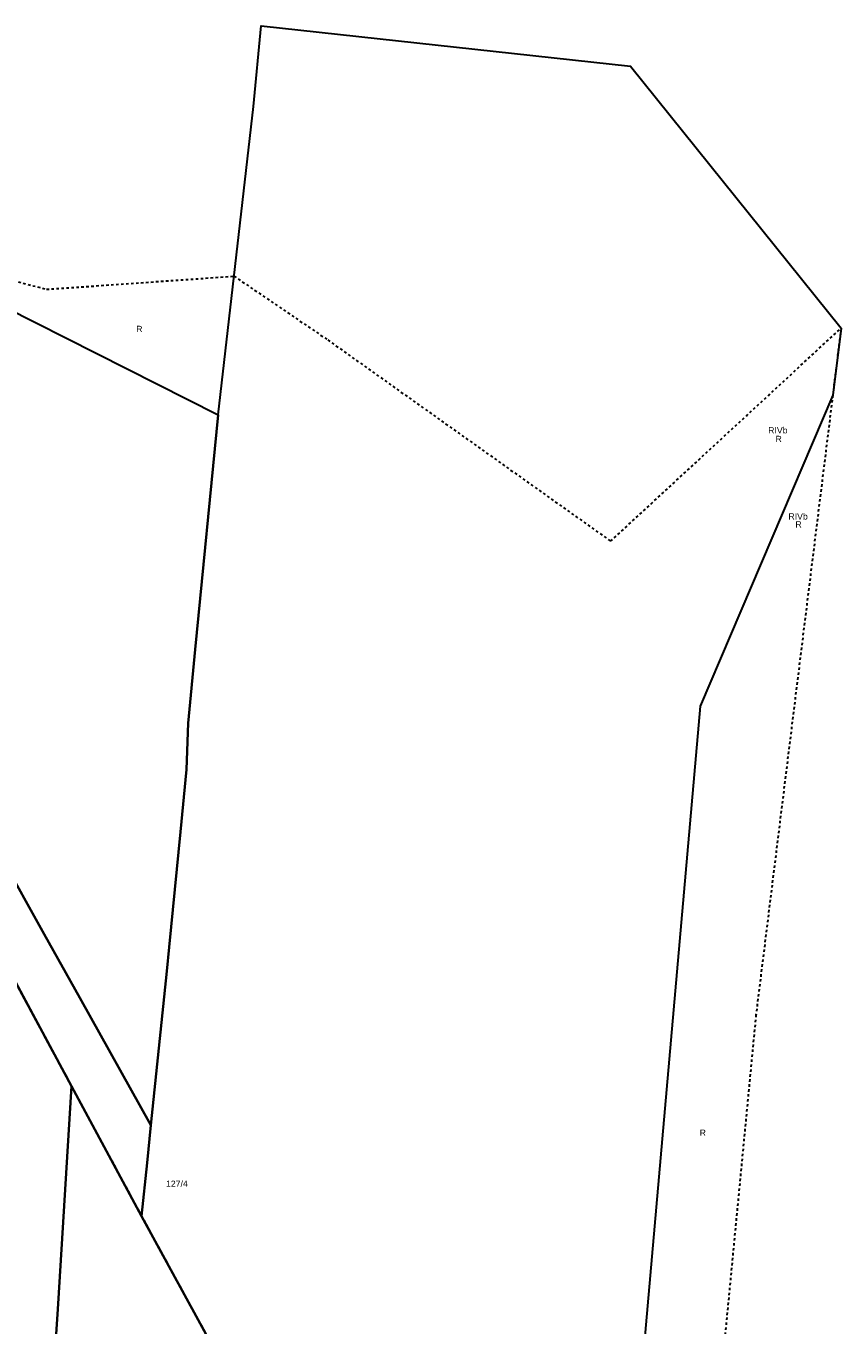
# Model space of a CAD drawing. Header units: metres. Extents: x 6603615 to 6604581, y 5739741 to 5740610.
# Tile 22 of 22: x 6604202 to 6604365, y 5740002 to 5740262. Entities that reach past the tile are written whole.
import ezdxf
from ezdxf.enums import TextEntityAlignment as Align

# ---------------------------------------------------------------- set-up
doc = ezdxf.new("R2010")
doc.units = ezdxf.units.M
doc.linetypes.add('PRZER1-1', pattern=[1, 0.5, -0.5])
doc.layers.add('_działki', color=3, linetype='Continuous', lineweight=40)
for name, color, linetype, lineweight, true_color in [('GESDZI', 7, 'Continuous', 18, 0x008000), ('GESDZI_O', 7, 'Continuous', 18, 0x008000), ('GESKKL_O', 7, 'Continuous', 18, 0x008000), ('GESUZY', 7, 'Continuous', 18, 0x008000), ('GESUZY_O', 7, 'Continuous', 18, 0x008000)]:
    doc.layers.add(name, color=color, linetype=linetype, lineweight=lineweight, true_color=true_color)
doc.styles.add('Arial', font='arial.ttf')

# ---------------------------------------------------------------- blocks, each defined once
blk = doc.blocks.new('A$C8469fa7e')
at = {"layer": 'GESDZI', "color": 3, "linetype": 'Continuous', "lineweight": 30}
for points in [[(6604254.17, 5739970.57), (6604225.19, 5740023.63), (6604226.28, 5740034.3), (6604227.06, 5740041.86), (6604230.22, 5740072.76), (6604230.69, 5740077.56), (6604232.98, 5740100.72), (6604234.22, 5740113.22), (6604234.51, 5740122.53), (6604235.95, 5740137.25), (6604240.56, 5740184.33), (6604247.61, 5740246.18), (6604249.15, 5740262.32), (6604323.26, 5740254.27), (6604365.49, 5740201.71), (6604363.83, 5740188.27), (6604337.22, 5740125.89), (6604321.34, 5739944.74)], [(6604183.81, 5740100.36), (6604211.14, 5740049.68), (6604208.38, 5740004.99), (6604205.71, 5739965.06), (6604205.14, 5739956.67), (6604203.8, 5739936.9), (6604203.44, 5739931.58), (6604197.3, 5739931.89)]]:
    blk.add_lwpolyline(points, dxfattribs=at)
for points in [[(6604227.06, 5740041.86), (6604212.81, 5740067.39), (6604205.66, 5740080.21), (6604188.08, 5740111.72), (6604165.65, 5740151.91), (6604165.8, 5740153.63), (6604171.11, 5740214.14), (6604170.91, 5740219.51), (6604173.42, 5740218.25), (6604240.56, 5740184.33), (6604235.95, 5740137.25), (6604234.51, 5740122.53), (6604234.22, 5740113.22), (6604232.98, 5740100.72), (6604230.69, 5740077.56), (6604230.22, 5740072.76)], [(6604225.19, 5740023.63), (6604211.14, 5740049.68), (6604183.81, 5740100.36), (6604164.29, 5740136.55), (6604165.05, 5740145.1), (6604165.65, 5740151.91), (6604188.08, 5740111.72), (6604205.66, 5740080.21), (6604212.81, 5740067.39), (6604227.06, 5740041.86), (6604226.28, 5740034.3)], [(6604205, 5739821.48), (6604196.08, 5739821.95), (6604198.07, 5739851.9), (6604198.87, 5739863.88), (6604199.76, 5739877.24), (6604201.1, 5739896.98), (6604202.44, 5739916.9), (6604203.44, 5739931.58), (6604203.8, 5739936.9), (6604205.14, 5739956.67), (6604205.71, 5739965.06), (6604208.38, 5740004.99), (6604211.14, 5740049.68), (6604225.19, 5740023.63), (6604254.17, 5739970.57), (6604285.94, 5739911.03), (6604306.33, 5739857), (6604297.35, 5739839.72)]]:
    blk.add_lwpolyline(points, close=True, dxfattribs=at)
at = {"layer": 'GESUZY', "color": 3, "linetype": 'PRZER1-1', "lineweight": 30}
for points in [[(6604254.17, 5739970.57), (6604225.19, 5740023.63), (6604211.14, 5740049.68), (6604183.81, 5740100.36)], [(6604173.42, 5740218.25), (6604206.11, 5740209.51), (6604243.73, 5740212.15), (6604262.55, 5740199.35), (6604319.28, 5740158.99), (6604365.49, 5740201.71), (6604363.83, 5740188.27), (6604348.43, 5740064.03), (6604334.64, 5739921.16)], [(6604183.81, 5740100.36), (6604211.14, 5740049.68), (6604225.19, 5740023.63), (6604254.17, 5739970.57), (6604285.94, 5739911.03), (6604306.33, 5739857), (6604297.35, 5739839.72), (6604205, 5739821.48), (6604196.08, 5739821.95)]]:
    blk.add_lwpolyline(points, dxfattribs=at)
at = {"layer": 'GESDZI_O', "color": 3, "linetype": 'Continuous', "lineweight": 30, "style": 'Arial'}
blk.add_text('127/4', height=1.25, rotation=360, dxfattribs=at).set_placement((6604232.27, 5740029.52), align=Align.CENTER)
at = {"layer": 'GESKKL_O', "color": 3, "linetype": 'Continuous', "lineweight": 30, "style": 'Arial'}
for p in [(6604352.82, 5740180.62), (6604356.88, 5740163.34)]:
    blk.add_text('RIVb', height=1.25, rotation=360, dxfattribs=at).set_placement(p, align=Align.CENTER)
at = {"layer": 'GESUZY_O', "color": 3, "linetype": 'Continuous', "lineweight": 30, "style": 'Arial'}
for p in [(6604224.74, 5740200.94), (6604352.99, 5740178.88), (6604356.98, 5740161.73), (6604337.77, 5740039.75)]:
    blk.add_text('R', height=1.25, rotation=360, dxfattribs=at).set_placement(p, align=Align.CENTER)

msp = doc.modelspace()

# ---------------------------------------------------------------- block references
at = {"layer": '_działki', "color": 1}
msp.add_blockref('A$C8469fa7e', (0, 0), dxfattribs=at)

doc.saveas('drawing.dxf')
